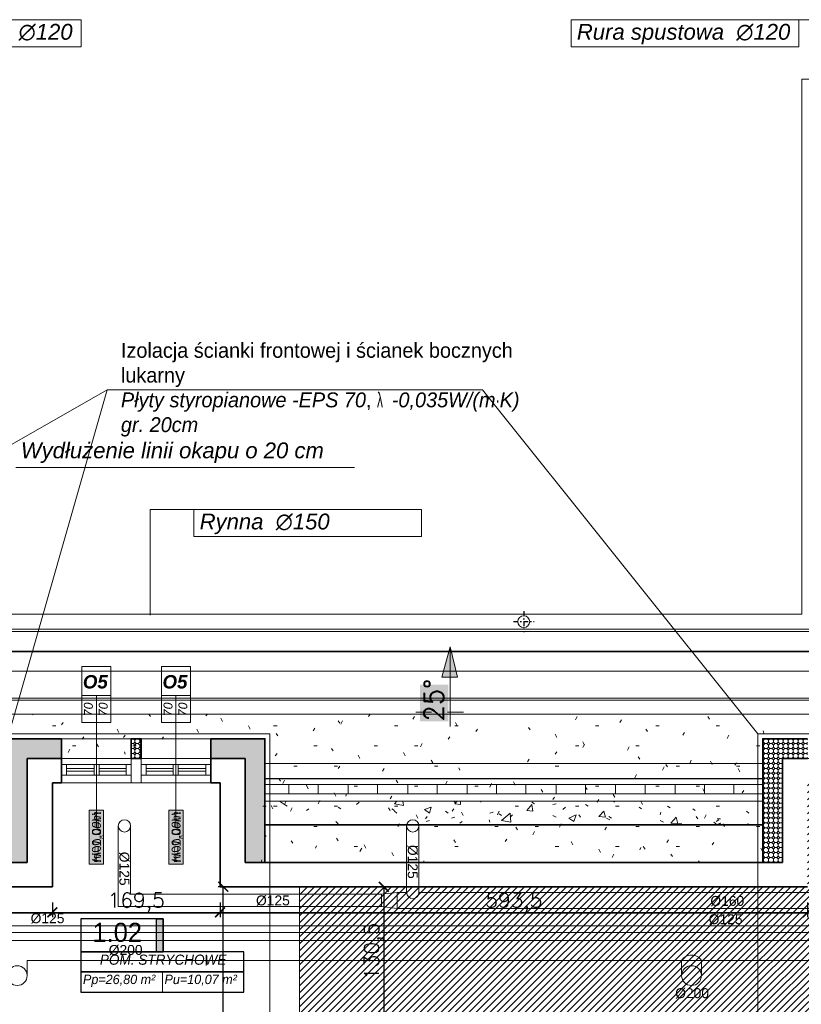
# Model space of a CAD drawing. Header units: millimetres. Extents: x -740 to 33545, y -26688 to 22494.
# Tile 61 of 256: x 10259 to 11048, y 6832 to 7826. Entities that reach past the tile are written whole.
import ezdxf
from ezdxf.lldxf.tags import DXFTag

# ---------------------------------------------------------------- set-up
doc = ezdxf.new("R2010")
doc.units = ezdxf.units.MM
doc.header["$MEASUREMENT"] = 0
for name, pattern in [('AUSGEZOGEN', [0]), ('CENTERX2', [101.6, 63.5, -12.7, 12.7, -12.7]), ('STRICHPUNKTX2', [2, 1, -0.5, 0, -0.5])]:
    doc.linetypes.add(name, pattern=pattern)
doc.layers.get('Defpoints').update_dxf_attribs({"color": 252})
for name, color, linetype in [('_B___I__', 252, 'AUSGEZOGEN'), ('_IS_EKO_Opis_Wentylacja', 7, 'CENTERX2'), ('tabelki opis', 252, 'Continuous')]:
    doc.layers.add(name, color=color, linetype=linetype)
for name, color, linetype, lineweight in [('_IS_Nawiew', 5, 'Continuous', 20), ('_IS_WYCIAG_TOALETY', 6, 'Continuous', 20), ('_IS_Wywiew', 1, 'Continuous', 20), ('A_istniejące ściany', 252, 'Continuous', 35), ('A_izolacja', 252, 'Continuous', 9), ('A_l.przerywana', 252, 'ICAD_ISO03W100', 9), ('A_l.widokowa', 252, 'Continuous', 18), ('A_okna wymieniane', 252, 'Continuous', 15), ('A_opisy', 252, 'Continuous', 15), ('l. przerywana', 252, 'ICAD_ISO03W100', 9), ('l.przerywana', 252, 'ICAD_ISO03W100', 5), ('l.widokowa', 252, 'Continuous', 15), ('linia opisowa', 252, 'Continuous', 9), ('Nowe_820-G Rysunki Obrazki_Nr_pióra__1', 252, 'Continuous', 13), ('Nowe_820-G Rysunki Obrazki_Nr_pióra__101', 252, 'Continuous', 5), ('Nowe_820-G Rysunki Obrazki_Nr_pióra__19', 252, 'Continuous', 0), ('Nowe_820-G Rysunki Obrazki_Nr_pióra__22', 252, 'Continuous', 25), ('Nowe_820-G Rysunki Obrazki_Nr_pióra__23', 252, 'Continuous', 15), ('wymiarowanie', 252, 'Continuous', 9)]:
    doc.layers.add(name, color=color, linetype=linetype, lineweight=lineweight)
doc.layers.add('UWAGI_podłoga na legarachdo rozbiórki', color=252, linetype='Continuous', lineweight=13, plot=False)
doc.styles.add('Arial', font='arial.ttf')
doc.styles.add('Arial$001H0', font='SIMPLEX')
doc.styles.add('ARIALL', font='GOTHIC.TTF', dxfattribs={"height": 40})
doc.styles.add('styl2', font='simplex.shx')
tags = doc.linetypes.add('ICAD_ISO03W100', pattern=[30, 12, -18]).pattern_tags.tags
tags[6:7] = [DXFTag(74, 4), DXFTag(75, 0), DXFTag(340, '0'), DXFTag(46, 1.0), DXFTag(50, 0.0), DXFTag(44, 0.0), DXFTag(45, 0.0)]
tags[4:5] = [DXFTag(74, 4), DXFTag(75, 0), DXFTag(340, '0'), DXFTag(46, 1.0), DXFTag(50, 0.0), DXFTag(44, 0.0), DXFTag(45, 0.0)]
doc.dimstyles.new('Kopia I_1.100', dxfattribs={"dimtxt": 15, "dimasz": 10, "dimexe": 5, "dimexo": 1, "dimgap": 1.5, "dimtad": 1, "dimdec": 1, "dimrnd": 0.5, "dimtxsty": 'styl2', "dimblk": 'ARCHTICK', "dimcen": 5, "dimadec": 0, "dimazin": 0, "dimtfac": 1, "dimtdec": 1, "dimtmove": 0, "dimatfit": 3, "dimldrblk": 'ARCHTICK', "dimfxl": 0, "dimarcsym": 0})
pattern_1 = [(315, (0, 1.45), (5.00000155, -1e-15), [2.05061, -5.02046]), (0, (1.45, 0), (5, 5), [2.1, -2.9]), (45, (3.55, 0), (6e-16, 5.00000155), [2.05061, -5.02046]), (135, (5, 3.55), (-5.0000015, 6e-16), [2.05061, -5.02046]), (225, (1.45, 5), (-1e-15, -5.00000155), [2.05061, -5.02046]), (270, (0, 3.55), (5, -5), [2.1, -2.9])]

# ---------------------------------------------------------------- blocks, each defined once
blk = doc.blocks.new('_ArchTick')
at = {"color": 0, "linetype": 'ByBlock', "const_width": 0.15}
blk.add_lwpolyline([(-0.5, -0.5), (0.5, 0.5)], dxfattribs=at)
blk = doc.blocks.new('*D1866')
at = {"layer": 'Defpoints', "color": 0}
for p in [(10670.76, 6950.42), (10626.51, 6820.04), (10670.76, 6820.04)]:
    blk.add_point(p, dxfattribs=at)
at = {"layer": 'wymiarowanie', "color": 0, "lineweight": -2}
for p, q in [((10636.51, 6950.42), (10621.51, 6950.42)), ((10626.51, 6950.42), (10626.51, 6820.04)), ((10636.51, 6820.04), (10621.51, 6820.04))]:
    blk.add_line(p, q, dxfattribs=at)
at = {"layer": 'wymiarowanie', "color": 0, "lineweight": -2, "xscale": 10, "yscale": 10, "zscale": 10}
for p, rotation in [((10626.51, 6950.42), 90), ((10626.51, 6820.04), 270)]:
    blk.add_blockref('_ArchTick', p, dxfattribs=dict(at, rotation=rotation))
at = {"layer": 'wymiarowanie', "color": 0, "insert": (10616.45, 6885.23), "char_height": 15, "attachment_point": 5, "rotation": 90, "style": 'styl2'}
blk.add_mtext('130,5', dxfattribs=at)
blk = doc.blocks.new('*D1870')
at = {"layer": 'Defpoints', "color": 0}
for p in [(9685.55, 6950.42), (10291.76, 6950.42), (10291.76, 6924.64)]:
    blk.add_point(p, dxfattribs=at)
at = {"layer": 'wymiarowanie', "color": 0, "lineweight": -2}
for p, q in [((9685.55, 6934.64), (9685.55, 6919.64)), ((10291.76, 6934.64), (10291.76, 6919.64)), ((9685.55, 6924.64), (10291.76, 6924.64))]:
    blk.add_line(p, q, dxfattribs=at)
at = {"layer": 'wymiarowanie', "color": 0, "lineweight": -2, "xscale": 10, "yscale": 10, "zscale": 10, "rotation": 180}
blk.add_blockref('_ArchTick', (9685.55, 6924.64), dxfattribs=at)
at = {"layer": 'wymiarowanie', "color": 0, "lineweight": -2, "xscale": 10, "yscale": 10, "zscale": 10}
blk.add_blockref('_ArchTick', (10291.76, 6924.64), dxfattribs=at)
at = {"layer": 'wymiarowanie', "color": 0, "insert": (9988.65, 6934.01), "char_height": 15, "attachment_point": 5, "style": 'styl2'}
blk.add_mtext('606', dxfattribs=at)
blk = doc.blocks.new('*D1871')
at = {"layer": 'Defpoints', "color": 0}
for p in [(10291.76, 6950.42), (10461.09, 6950.42), (10461.09, 6924.64)]:
    blk.add_point(p, dxfattribs=at)
at = {"layer": 'wymiarowanie', "color": 0, "lineweight": -2}
for p, q in [((10291.76, 6934.64), (10291.76, 6919.64)), ((10461.09, 6934.64), (10461.09, 6919.64)), ((10291.76, 6924.64), (10461.09, 6924.64))]:
    blk.add_line(p, q, dxfattribs=at)
at = {"layer": 'wymiarowanie', "color": 0, "lineweight": -2, "xscale": 10, "yscale": 10, "zscale": 10, "rotation": 180}
blk.add_blockref('_ArchTick', (10291.76, 6924.64), dxfattribs=at)
at = {"layer": 'wymiarowanie', "color": 0, "lineweight": -2, "xscale": 10, "yscale": 10, "zscale": 10}
blk.add_blockref('_ArchTick', (10461.09, 6924.64), dxfattribs=at)
at = {"layer": 'wymiarowanie', "color": 0, "insert": (10376.43, 6934.69), "char_height": 15, "attachment_point": 5, "style": 'styl2'}
blk.add_mtext('169,5', dxfattribs=at)
blk = doc.blocks.new('*D1872')
at = {"layer": 'Defpoints', "color": 0}
for p in [(10461.09, 6950.42), (11054.61, 6950.42), (11054.61, 6924.64)]:
    blk.add_point(p, dxfattribs=at)
at = {"layer": 'wymiarowanie', "color": 0, "lineweight": -2}
for p, q in [((10461.09, 6934.64), (10461.09, 6919.64)), ((11054.61, 6934.64), (11054.61, 6919.64)), ((10461.09, 6924.64), (11054.61, 6924.64))]:
    blk.add_line(p, q, dxfattribs=at)
at = {"layer": 'wymiarowanie', "color": 0, "lineweight": -2, "xscale": 10, "yscale": 10, "zscale": 10, "rotation": 180}
blk.add_blockref('_ArchTick', (10461.09, 6924.64), dxfattribs=at)
at = {"layer": 'wymiarowanie', "color": 0, "lineweight": -2, "xscale": 10, "yscale": 10, "zscale": 10}
blk.add_blockref('_ArchTick', (11054.61, 6924.64), dxfattribs=at)
at = {"layer": 'wymiarowanie', "color": 0, "insert": (10757.85, 6934.69), "char_height": 15, "attachment_point": 5, "style": 'styl2'}
blk.add_mtext('593,5', dxfattribs=at)
blk = doc.blocks.new('*D1875')
at = {"layer": 'Defpoints', "color": 0}
for p in [(10464.36, 6950.42), (10502.13, 6950.42), (10483.95, 6583.44)]:
    blk.add_point(p, dxfattribs=at)
at = {"layer": 'wymiarowanie', "color": 0, "lineweight": -2}
for p, q in [((10474.36, 6950.42), (10459.36, 6950.42)), ((10464.36, 6583.44), (10464.36, 6950.42)), ((10474.36, 6583.44), (10459.36, 6583.44))]:
    blk.add_line(p, q, dxfattribs=at)
at = {"layer": 'wymiarowanie', "color": 0, "lineweight": -2, "xscale": 10, "yscale": 10, "zscale": 10}
for p, rotation in [((10464.36, 6950.42), 90), ((10464.36, 6583.44), 270)]:
    blk.add_blockref('_ArchTick', p, dxfattribs=dict(at, rotation=rotation))
at = {"layer": 'wymiarowanie', "color": 0, "insert": (10454.98, 6766.93), "char_height": 15, "attachment_point": 5, "rotation": 90, "style": 'styl2'}
blk.add_mtext('367', dxfattribs=at)

msp = doc.modelspace()

# ---------------------------------------------------------------- hatches: boundary and pattern name
at = {"layer": 'A_izolacja'}
h = msp.add_hatch(dxfattribs=at)
h.set_pattern_fill('OCTAGON', color=256, scale=5, style=0)
h.set_pattern_definition(pattern_1)
h.paths.add_polyline_path([(10266.36, 6974.98), (10266.36, 7008), (10266.36, 7079.96), (10291.76, 7079.96), (10301.07, 7079.96), (10301.07, 7099.96), (10246.36, 7099.96), (10246.36, 6974.98)])
h.paths.add_polyline_path([(10451.78, 7099.96), (10451.78, 7079.96), (10461.09, 7079.96), (10486.49, 7079.96), (10486.49, 7008), (10486.49, 6974.98), (10506.49, 6974.98), (10506.49, 7099.96)])
h = msp.add_hatch(dxfattribs=at)
h.set_pattern_fill('OCTAGON', color=256, scale=5, style=0)
h.set_pattern_definition(pattern_1)
h.paths.add_polyline_path([(10371.35, 7079.96), (10381.51, 7079.96), (10381.51, 7099.96), (10371.35, 7099.96)])
at = {"layer": 'A_izolacja', "lineweight": 9}
h = msp.add_hatch(dxfattribs=at)
h.set_pattern_fill('OCTAGON', color=256, scale=5, style=0)
h.set_pattern_definition(pattern_1)
h.paths.add_polyline_path([(11009.21, 7059.64), (11009.21, 7053.72), (11009.21, 7044.4), (11009.21, 7036.78), (11009.21, 7013.08), (11009.21, 6974.98), (11029.21, 6974.98), (11029.21, 7079.96), (11054.61, 7079.96), (11054.61, 7099.96), (11009.21, 7099.96), (11009.21, 7074.88)])
h.paths.add_polyline_path([(11149.43, 7079.96), (11149.43, 6974.98), (11169.43, 6974.98), (11169.43, 7013.08), (11169.43, 7036.78), (11169.43, 7044.4), (11169.43, 7053.72), (11169.43, 7059.64), (11169.43, 7074.88), (11169.43, 7099.96), (11124.88, 7099.96), (11124.88, 7079.96)])
at = {"layer": 'A_opisy', "ltscale": 0.3}
for points in [[(10328.91, 7027.91), (10328.91, 6973.36), (10343.51, 6973.36), (10343.51, 7027.91)], [(10328.91, 7027.91), (10328.91, 6973.36), (10343.51, 6973.36), (10343.51, 7027.91)], [(10328.91, 7027.91), (10328.91, 6973.36), (10343.51, 6973.36), (10343.51, 7027.91)], [(10328.91, 7027.91), (10328.91, 6973.36), (10343.51, 6973.36), (10343.51, 7027.91)], [(10409.34, 7027.91), (10409.34, 6973.36), (10423.95, 6973.36), (10423.95, 7027.91)], [(10409.34, 7027.91), (10409.34, 6973.36), (10423.95, 6973.36), (10423.95, 7027.91)], [(10409.34, 7027.91), (10409.34, 6973.36), (10423.95, 6973.36), (10423.95, 7027.91)], [(10409.34, 7027.91), (10409.34, 6973.36), (10423.95, 6973.36), (10423.95, 7027.91)]]:
    msp.add_hatch(color=256, dxfattribs=at).paths.add_polyline_path(points)
at = {"layer": 'l.widokowa'}
for points in [[(10693.45, 7192.57), (10685, 7162.14), (10701.06, 7162.14)], [(10663.02, 7154.53), (10663.02, 7117.34), (10691.76, 7117.34), (10691.76, 7154.53)]]:
    msp.add_hatch(color=256, dxfattribs=at).paths.add_polyline_path(points)
at = {"layer": 'tabelki opis'}
msp.add_hatch(color=256, dxfattribs=at).paths.add_polyline_path([(10403.75, 6884.74), (10403.75, 6918.01), (10396.79, 6918.01), (10396.79, 6884.74)])
at = {"layer": 'UWAGI_podłoga na legarachdo rozbiórki'}
h = msp.add_hatch(dxfattribs=at)
h.set_pattern_fill('ANSI31', color=256, scale=40, style=0)
h.paths.add_polyline_path([(10541.53, 6950.42), (10541.53, 6820.04), (11336.55, 6820.04), (11336.55, 6950.42), (11124.88, 6950.42), (11124.88, 7055.41), (11054.61, 7055.41), (11054.61, 6950.42)])

# ---------------------------------------------------------------- linework, layer by layer
at = {"layer": '_B___I__', "linetype": 'STRICHPUNKTX2', "ltscale": 5}
for p, q in [((10767.91, 7228.63), (10767.91, 7207.63)), ((10757.41, 7218.13), (10778.41, 7218.13))]:
    msp.add_line(p, q, dxfattribs=at)
at = {"layer": '_IS_Nawiew'}
for p, q in [((10246.33, 6896.17), (11613.61, 6896.18)), ((10266.33, 6876.15), (11633.64, 6876.18)), ((10266.33, 6860.75), (10266.33, 6876.15)), ((10927.32, 6860.75), (10927.32, 6876.17)), ((10947.32, 6860.75), (10947.32, 6876.17))]:
    msp.add_line(p, q, dxfattribs=at)
for centre in [(10256.33, 6860.75), (10937.32, 6860.75)]:
    msp.add_circle(centre, 10, dxfattribs=at)
msp.add_arc((10937.32, 6869.59), 11.97, 33.33224, 146.66904, dxfattribs=at)
at = {"layer": '_IS_WYCIAG_TOALETY'}
for p, q in [((10159.47, 6923.66), (11368.97, 6923.68)), ((10146.97, 6911.16), (11381.47, 6911.18))]:
    msp.add_line(p, q, dxfattribs=at)
at = {"layer": '_IS_Wywiew'}
for p, q in [((10358.27, 6930.42), (10358.32, 7011.93)), ((10370.77, 6942.92), (10370.82, 7011.97)), ((10649.53, 6944.67), (10649.53, 7011.95)), ((10662.03, 6944.67), (10662.03, 7011.95)), ((10624.17, 6942.92), (10370.77, 6942.92)), ((10640.17, 6944.67), (10624.17, 6942.92)), ((10624.17, 6942.92), (10624.17, 6930.42)), ((10649.53, 6944.67), (10640.17, 6944.67)), ((10640.17, 6944.67), (10640.17, 6928.68)), ((10662.03, 6944.67), (11294.01, 6944.68)), ((10624.17, 6930.42), (10358.27, 6930.42)), ((10640.17, 6928.68), (10624.17, 6930.42)), ((11310.01, 6928.68), (10640.17, 6928.68))]:
    msp.add_line(p, q, dxfattribs=at)
for centre in [(10364.57, 7011.95), (10655.78, 7011.95)]:
    msp.add_circle(centre, 6.25, dxfattribs=at)
msp.add_arc((10655.78, 6944.67), 6.25, 180.00087, 0.00011, dxfattribs=at)
at = {"layer": 'A_istniejące ściany', "linetype": 'Continuous'}
for points in [[(10301.07, 7055.41), (10301.07, 7079.96)], [(10301.07, 7079.96), (10301.07, 7055.41)], [(10301.07, 7079.96), (10301.07, 7055.41)], [(10451.78, 7055.41), (10451.78, 7079.96)], [(10451.78, 7079.96), (10451.78, 7055.41)], [(10451.78, 7079.96), (10451.78, 7055.41)], [(10291.76, 7055.41), (10291.76, 7008)], [(10291.76, 7055.41), (10301.07, 7055.41)], [(10461.09, 7055.41), (10451.78, 7055.41)], [(10461.09, 7055.41), (10461.09, 7008)], [(10291.76, 6950.42), (10291.76, 7008)], [(10461.09, 6950.42), (10461.09, 7008)], [(9710.1, 6974.98), (10266.36, 6974.98)], [(10486.49, 6974.98), (11029.21, 6974.98)], [(9710.1, 6950.42), (10266.36, 6950.42)], [(10266.36, 6950.42), (10291.76, 6950.42)], [(10461.09, 6950.42), (10486.49, 6950.42)], [(10486.49, 6950.42), (11029.21, 6950.42)], [(11029.21, 6950.42), (11054.61, 6950.42)]]:
    msp.add_lwpolyline(points, dxfattribs=at)
at = {"layer": 'A_izolacja', "lineweight": 35}
for p, q in [((10301.07, 7099.96), (10301.07, 7079.96)), ((10451.78, 7099.96), (10451.78, 7079.96)), ((10506.49, 7013.08), (11009.21, 7013.08))]:
    msp.add_line(p, q, dxfattribs=at)
for points in [[(10301.07, 7099.96), (10246.36, 7099.96), (10246.36, 6974.98)], [(10451.78, 7099.96), (10506.49, 7099.96), (10506.49, 6974.98)], [(11009.21, 6974.98), (11009.21, 7099.96), (11054.61, 7099.96)], [(10301.07, 7079.96), (10266.36, 7079.96), (10266.36, 6974.98)], [(10451.78, 7079.96), (10486.49, 7079.96), (10486.49, 6974.98)], [(11029.21, 6974.98), (11029.21, 7079.96), (11054.61, 7079.96)]]:
    msp.add_lwpolyline(points, dxfattribs=at)
msp.add_lwpolyline([(10371.35, 7079.96), (10381.51, 7079.96), (10381.51, 7099.96), (10371.35, 7099.96)], close=True, dxfattribs=at)
at = {"layer": 'A_l.przerywana', "lineweight": 35}
msp.add_lwpolyline([(8847.19, 7722.4), (8847.19, 6053.28), (11882.33, 6053.28), (11882.33, 7728.19), (11086.25, 7728.19), (11086.25, 7188.02), (9643.26, 7188.02), (9643.26, 7722.4)], close=True, dxfattribs=at)
at = {"layer": 'A_l.przerywana', "linetype": 'ICAD_ISO03W100', "lineweight": 13}
for points in [[(9623.26, 7168.02), (11106.25, 7168.02)], [(11149.43, 7124.84), (9580.08, 7124.84)]]:
    msp.add_lwpolyline(points, dxfattribs=at)
at = {"layer": 'A_l.widokowa'}
for points in [[(8809.69, 7759.9), (8809.69, 6015.78), (11919.83, 6015.78), (11919.83, 7765.69), (11048.75, 7765.69), (11048.75, 7225.52), (9680.76, 7225.52), (9680.76, 7759.9)], [(8824.69, 7744.9), (8824.69, 6030.78), (11904.83, 6030.78), (11904.83, 7750.69), (11063.75, 7750.69), (11063.75, 7210.52), (9665.76, 7210.52), (9665.76, 7744.9)], [(8827.19, 7742.4), (8827.19, 6033.28), (11902.33, 6033.28), (11902.33, 7748.19), (11066.25, 7748.19), (11066.25, 7208.02), (9663.26, 7208.02), (9663.26, 7742.4)], [(8894.25, 7675.33), (8894.25, 6100.34), (11835.26, 6100.34), (11835.26, 7681.13), (11133.32, 7681.13), (11133.32, 7140.95), (9596.19, 7140.95), (9596.19, 7675.33)], [(8896.25, 7673.33), (8896.25, 6102.34), (11833.26, 6102.34), (11833.26, 7679.13), (11135.32, 7679.13), (11135.32, 7138.95), (9594.19, 7138.95), (9594.19, 7673.33)]]:
    msp.add_lwpolyline(points, close=True, dxfattribs=at)
at = {"layer": 'A_okna wymieniane', "linetype": 'Continuous'}
for points in [[(10306.15, 7074.04), (10301.07, 7074.04)], [(10301.07, 7074.04), (10301.07, 7063.03)], [(10371.35, 7074.04), (10301.07, 7074.04)], [(10301.07, 7063.03), (10301.07, 7074.04)], [(10306.15, 7063.03), (10306.15, 7074.04)], [(10306.15, 7074.04), (10334.09, 7074.04)], [(10306.15, 7063.03), (10306.15, 7074.04)], [(10334.09, 7069.8), (10306.15, 7069.8)], [(10306.15, 7069.8), (10306.15, 7067.26)], [(10334.09, 7069.8), (10306.15, 7069.8)], [(10306.15, 7067.26), (10306.15, 7069.8)], [(10339.17, 7074.04), (10334.09, 7074.04)], [(10334.09, 7074.04), (10334.09, 7063.03)], [(10334.09, 7063.03), (10334.09, 7074.04)], [(10334.09, 7067.26), (10334.09, 7069.8)], [(10334.09, 7067.26), (10334.09, 7069.8)], [(10339.17, 7063.03), (10339.17, 7074.04)], [(10339.17, 7074.04), (10366.27, 7074.04)], [(10339.17, 7063.03), (10339.17, 7074.04)], [(10366.27, 7069.8), (10339.17, 7069.8)], [(10339.17, 7069.8), (10339.17, 7067.26)], [(10366.27, 7069.8), (10339.17, 7069.8)], [(10339.17, 7067.26), (10339.17, 7069.8)], [(10371.35, 7074.04), (10366.27, 7074.04)], [(10366.27, 7074.04), (10366.27, 7063.03)], [(10366.27, 7063.03), (10366.27, 7074.04)], [(10366.27, 7067.26), (10366.27, 7069.8)], [(10366.27, 7067.26), (10366.27, 7069.8)], [(10371.35, 7063.03), (10371.35, 7074.04)], [(10371.35, 7063.03), (10371.35, 7074.04)], [(10386.59, 7074.04), (10381.51, 7074.04)], [(10381.51, 7074.04), (10381.51, 7063.03)], [(10451.78, 7074.04), (10381.51, 7074.04)], [(10381.51, 7063.03), (10381.51, 7074.04)], [(10386.59, 7063.03), (10386.59, 7074.04)], [(10386.59, 7074.04), (10413.68, 7074.04)], [(10386.59, 7063.03), (10386.59, 7074.04)], [(10413.68, 7069.8), (10386.59, 7069.8)], [(10386.59, 7069.8), (10386.59, 7067.26)], [(10413.68, 7069.8), (10386.59, 7069.8)], [(10386.59, 7067.26), (10386.59, 7069.8)], [(10418.76, 7074.04), (10413.68, 7074.04)], [(10413.68, 7074.04), (10413.68, 7063.03)], [(10413.68, 7063.03), (10413.68, 7074.04)], [(10413.68, 7067.26), (10413.68, 7069.8)], [(10413.68, 7067.26), (10413.68, 7069.8)], [(10418.76, 7063.03), (10418.76, 7074.04)], [(10418.76, 7074.04), (10446.7, 7074.04)], [(10418.76, 7063.03), (10418.76, 7074.04)], [(10446.7, 7069.8), (10418.76, 7069.8)], [(10418.76, 7069.8), (10418.76, 7067.26)], [(10446.7, 7069.8), (10418.76, 7069.8)], [(10418.76, 7067.26), (10418.76, 7069.8)], [(10451.78, 7074.04), (10446.7, 7074.04)], [(10446.7, 7074.04), (10446.7, 7063.03)], [(10446.7, 7063.03), (10446.7, 7074.04)], [(10446.7, 7067.26), (10446.7, 7069.8)], [(10446.7, 7067.26), (10446.7, 7069.8)], [(10451.78, 7063.03), (10451.78, 7074.04)], [(10451.78, 7063.03), (10451.78, 7074.04)], [(10301.07, 7063.03), (10306.15, 7063.03)], [(10301.07, 7063.03), (10371.35, 7063.03)], [(10306.15, 7067.26), (10334.09, 7067.26)], [(10306.15, 7067.26), (10334.09, 7067.26)], [(10334.09, 7063.03), (10306.15, 7063.03)], [(10334.09, 7063.03), (10339.17, 7063.03)], [(10339.17, 7067.26), (10366.27, 7067.26)], [(10339.17, 7067.26), (10366.27, 7067.26)], [(10366.27, 7063.03), (10339.17, 7063.03)], [(10366.27, 7063.03), (10371.35, 7063.03)], [(10381.51, 7063.03), (10386.59, 7063.03)], [(10381.51, 7063.03), (10451.78, 7063.03)], [(10386.59, 7067.26), (10413.68, 7067.26)], [(10386.59, 7067.26), (10413.68, 7067.26)], [(10413.68, 7063.03), (10386.59, 7063.03)], [(10413.68, 7063.03), (10418.76, 7063.03)], [(10418.76, 7067.26), (10446.7, 7067.26)], [(10418.76, 7067.26), (10446.7, 7067.26)], [(10446.7, 7063.03), (10418.76, 7063.03)], [(10446.7, 7063.03), (10451.78, 7063.03)]]:
    msp.add_lwpolyline(points, dxfattribs=at)
at = {"layer": 'A_opisy'}
for p, q in [((10336.21, 7143.7), (10336.21, 7010.23)), ((10416.64, 7143.7), (10416.64, 7010.23))]:
    msp.add_line(p, q, dxfattribs=at)
at = {"layer": 'A_opisy', "ltscale": 0.3}
for points in [[(10350.81, 7172.91), (10350.81, 7143.7), (10321.6, 7143.7), (10321.6, 7172.91)], [(10431.25, 7172.91), (10431.25, 7143.7), (10402.04, 7143.7), (10402.04, 7172.91)], [(10321.6, 7143.7), (10321.6, 7116.31), (10336.21, 7116.31), (10336.21, 7143.7)], [(10336.21, 7143.7), (10336.21, 7116.31), (10350.81, 7116.31), (10350.81, 7143.7)], [(10402.04, 7143.7), (10402.04, 7116.31), (10416.64, 7116.31), (10416.64, 7143.7)], [(10416.64, 7143.7), (10416.64, 7116.31), (10431.25, 7116.31), (10431.25, 7143.7)], [(10328.91, 7027.91), (10328.91, 6973.36), (10343.51, 6973.36), (10343.51, 7027.91)], [(10328.91, 7027.91), (10328.91, 6973.36), (10343.51, 6973.36), (10343.51, 7027.91)], [(10328.91, 7027.91), (10328.91, 6973.36), (10343.51, 6973.36), (10343.51, 7027.91)], [(10328.91, 7027.91), (10328.91, 6973.36), (10343.51, 6973.36), (10343.51, 7027.91)], [(10409.34, 7027.91), (10409.34, 6973.36), (10423.95, 6973.36), (10423.95, 7027.91)], [(10409.34, 7027.91), (10409.34, 6973.36), (10423.95, 6973.36), (10423.95, 7027.91)], [(10409.34, 7027.91), (10409.34, 6973.36), (10423.95, 6973.36), (10423.95, 7027.91)], [(10409.34, 7027.91), (10409.34, 6973.36), (10423.95, 6973.36), (10423.95, 7027.91)]]:
    msp.add_lwpolyline(points, close=True, dxfattribs=at)
at = {"layer": 'l. przerywana', "ltscale": 0.2}
msp.add_circle((10767.91, 7218.13), 6, dxfattribs=at)
at = {"layer": 'l.przerywana', "lineweight": 15}
msp.add_line((10541.53, 6820.04), (10541.53, 6950.42), dxfattribs=at)
at = {"layer": 'l.przerywana'}
msp.add_lwpolyline([(9904.19, 7702.4), (8867.19, 7702.4), (8867.19, 6073.28), (11862.33, 6073.28), (11862.33, 7708.19), (11106.25, 7708.19), (11106.25, 7168.02), (9904.19, 7168.02), (9904.19, 7702.4), (8867.19, 7702.4)], dxfattribs=at)
msp.add_lwpolyline([(9904.19, 7702.4), (8867.19, 7702.4), (8867.19, 6073.28), (11862.33, 6073.28), (11862.33, 7708.19), (11106.25, 7708.19), (11106.25, 7168.02), (9904.19, 7168.02), (9904.19, 7702.4), (8867.19, 7702.4)], dxfattribs=at)
for points in [[(8910.51, 7659.07), (8910.51, 6116.61), (11819, 6116.61), (11819, 7664.86), (11149.58, 7664.86), (11149.58, 7124.69), (9860.86, 7124.69), (9860.86, 7659.07)], [(9131.06, 7438.52), (9131.06, 6337.16), (11598.45, 6337.16), (11598.45, 7444.31), (11370.13, 7444.31), (11370.13, 6904.14), (9353.84, 6904.14), (9353.84, 7438.52)]]:
    msp.add_lwpolyline(points, close=True, dxfattribs=at)
at = {"layer": 'l.przerywana', "ltscale": 0.5}
for points in [[(10241.36, 7104.96), (10511.49, 7104.96), (10511.49, 6781.76), (10241.36, 6781.76)], [(11004.21, 7104.96), (11174.43, 7104.96), (11174.43, 6781.76), (11004.21, 6781.76)]]:
    msp.add_lwpolyline(points, close=True, dxfattribs=at)
at = {"layer": 'l.widokowa', "linetype": 'Continuous', "lineweight": 9}
for p, q in [((10693.45, 7112.26), (10693.45, 7192.57)), ((10658.79, 7126.63), (10674.85, 7126.63)), ((10690.91, 7126.63), (10706.97, 7126.63))]:
    msp.add_line(p, q, dxfattribs=at)
at = {"layer": 'l.widokowa'}
msp.add_line((10301.07, 7099.96), (10451.78, 7099.96), dxfattribs=at)
at = {"layer": 'l.widokowa', "linetype": 'Continuous', "lineweight": 9}
msp.add_lwpolyline([(10693.45, 7192.57), (10685, 7162.14), (10701.06, 7162.14)], close=True, dxfattribs=at)
at = {"layer": 'Nowe_820-G Rysunki Obrazki_Nr_pióra__1', "linetype": 'Continuous', "lineweight": 13}
for points in [[(10266.36, 6974.98), (10266.36, 7079.96)], [(10266.36, 7079.96), (10486.49, 7079.96)], [(10301.07, 7079.96), (10301.07, 7074.04)], [(10301.07, 7079.96), (10371.35, 7079.96)], [(10371.35, 7079.96), (10301.07, 7079.96)], [(10371.35, 7079.96), (10371.35, 7074.04)], [(10371.35, 7079.96), (10371.35, 7055.41)], [(10371.35, 7079.96), (10371.35, 7055.41)], [(10381.51, 7079.96), (10381.51, 7074.04)], [(10381.51, 7079.96), (10381.51, 7055.41)], [(10381.51, 7079.96), (10381.51, 7055.41)], [(10381.51, 7079.96), (10451.78, 7079.96)], [(10451.78, 7079.96), (10381.51, 7079.96)], [(10451.78, 7079.96), (10451.78, 7074.04)], [(10486.49, 7079.96), (10486.49, 6974.98)], [(11029.21, 6974.98), (11029.21, 7079.96)], [(11029.21, 7079.96), (11149.43, 7079.96)], [(10301.07, 7063.03), (10301.07, 7059.64)], [(10371.35, 7063.03), (10371.35, 7059.64)], [(10381.51, 7063.03), (10381.51, 7059.64)], [(10451.78, 7063.03), (10451.78, 7059.64)], [(10371.35, 7055.41), (10301.07, 7055.41)], [(10301.07, 7055.41), (10371.35, 7055.41)], [(10451.78, 7055.41), (10381.51, 7055.41)], [(10381.51, 7055.41), (10451.78, 7055.41)], [(11001.27, 6950.42), (10991.11, 6950.42)], [(10447.2, 6881), (10447.2, 6870.84)]]:
    msp.add_lwpolyline(points, dxfattribs=at)
at = {"layer": 'Nowe_820-G Rysunki Obrazki_Nr_pióra__101', "linetype": 'Continuous', "lineweight": 5}
for points in [[(10301.07, 7079.96), (10371.35, 7079.96)], [(10381.51, 7079.96), (10451.78, 7079.96)], [(11009.21, 7074.88), (10506.49, 7074.88)], [(10266.36, 7059.64), (10266.36, 7008)], [(10486.49, 7059.64), (10486.49, 7008)], [(11029.21, 7059.64), (11029.21, 7004.61)], [(10506.49, 7053.72), (11009.21, 7053.72)], [(10530.52, 7044.4), (10530.52, 7053.72)], [(10560.15, 7044.4), (10560.15, 7053.72)], [(10590.63, 7044.4), (10590.63, 7053.72)], [(10620.27, 7044.4), (10620.27, 7053.72)], [(10650.75, 7044.4), (10650.75, 7053.72)], [(10680.38, 7044.4), (10680.38, 7053.72)], [(10710.86, 7044.4), (10710.86, 7053.72)], [(10740.49, 7044.4), (10740.49, 7053.72)], [(10770.13, 7044.4), (10770.13, 7053.72)], [(10800.61, 7044.4), (10800.61, 7053.72)], [(10830.24, 7044.4), (10830.24, 7053.72)], [(10860.72, 7044.4), (10860.72, 7053.72)], [(10890.35, 7044.4), (10890.35, 7053.72)], [(10920.83, 7044.4), (10920.83, 7053.72)], [(10950.47, 7044.4), (10950.47, 7053.72)], [(10980.1, 7044.4), (10980.1, 7053.72)], [(10506.49, 7044.4), (11009.21, 7044.4)], [(10504.27, 7031.7), (10507.66, 7031.7)], [(10506.49, 7036.78), (11009.21, 7036.78)], [(10521.21, 7036.78), (10526.29, 7033.4)], [(10526.29, 7033.4), (10527.98, 7036.78)], [(10526.29, 7033.4), (10528.83, 7031.7)], [(10548.3, 7027.47), (10550.84, 7029.16)], [(10580.47, 7030.86), (10583.01, 7029.16)], [(10599.1, 7033.4), (10601.64, 7035.94)], [(10634.66, 7029.16), (10637.2, 7027.47)], [(10637.2, 7034.24), (10639.74, 7036.78)], [(10637.2, 7034.24), (10646.51, 7032.55)], [(10646.51, 7032.55), (10645.67, 7036.78)], [(10667.68, 7028.32), (10674.45, 7030.86)], [(10672.76, 7024.93), (10674.45, 7030.86)], [(10697.31, 7036.78), (10699.01, 7035.09)], [(10698.16, 7034.24), (10700.7, 7036.78)], [(10698.16, 7034.24), (10704.09, 7033.4)], [(10704.09, 7033.4), (10704.09, 7036.78)], [(10724.41, 7036.78), (10724.41, 7035.94)], [(10770.97, 7027.47), (10776.05, 7033.4)], [(10776.05, 7035.94), (10778.59, 7034.24)], [(10776.9, 7026.62), (10776.05, 7033.4)], [(10797.22, 7033.4), (10800.61, 7034.24)], [(10807.38, 7028.32), (10809.92, 7030.86)], [(10830.24, 7033.4), (10832.78, 7031.7)], [(10859.03, 7035.94), (10859.87, 7036.78)], [(10884.43, 7030.86), (10886.97, 7029.16)], [(10913.21, 7031.7), (10915.75, 7030.01)], [(10938.61, 7029.16), (10941.15, 7027.47)], [(10637.2, 7026.62), (10639.74, 7024.93)], [(10667.68, 7028.32), (10672.76, 7024.93)], [(10688.85, 7026.62), (10691.39, 7024.93)], [(10694.77, 7019.85), (10698.16, 7020.7)], [(10733.72, 7024.93), (10737.11, 7025.78)], [(10743.03, 7024.08), (10745.57, 7022.39)], [(10745.57, 7017.31), (10754.04, 7024.93)], [(10754.89, 7015.62), (10754.04, 7024.93)], [(10754.04, 7020.7), (10756.58, 7023.24)], [(10770.97, 7027.47), (10776.9, 7026.62)], [(10797.22, 7022.39), (10800.61, 7020.7)], [(10813.31, 7019.85), (10820.93, 7023.24)], [(10813.31, 7019.85), (10818.39, 7016.46)], [(10818.39, 7016.46), (10820.93, 7023.24)], [(10843.79, 7021.54), (10848.87, 7026.62)], [(10843.79, 7021.54), (10850.56, 7020.7)], [(10850.56, 7020.7), (10848.87, 7026.62)], [(10851.41, 7019.85), (10854.79, 7018.16)], [(10853.95, 7021.54), (10856.49, 7019.85)], [(10916.6, 7014.77), (10921.68, 7020.7)], [(10923.37, 7013.92), (10921.68, 7020.7)], [(10963.17, 7019), (10966.55, 7019)], [(10992.8, 7026.62), (10995.34, 7024.93)], [(10577.93, 7016.46), (10580.47, 7013.92)], [(10669.37, 7016.46), (10672.76, 7017.31)], [(10703.24, 7014.77), (10705.78, 7016.46)], [(10745.57, 7017.31), (10754.89, 7015.62)], [(10905.59, 7017.31), (10908.98, 7015.62)], [(10916.6, 7014.77), (10923.37, 7013.92)], [(10924.22, 7013.92), (10927.61, 7013.92)], [(10959.78, 7015.62), (10963.17, 7013.08)], [(10962.32, 7016.46), (10964.86, 7018.16)], [(10962.32, 7013.08), (10966.55, 7014.77)], [(10965.71, 7013.08), (10966.55, 7014.77)], [(10993.65, 7013.08), (10994.49, 7013.92)], [(10995.34, 7013.08), (10994.49, 7013.92)], [(10266.36, 6974.98), (10266.36, 7008)], [(10486.49, 6974.98), (10486.49, 7008)], [(11029.21, 6974.98), (11029.21, 7004.61)]]:
    msp.add_lwpolyline(points, dxfattribs=at)
at = {"layer": 'Nowe_820-G Rysunki Obrazki_Nr_pióra__19', "linetype": 'Continuous', "lineweight": 0}
for points in [[(10272.29, 7123.99), (10271.44, 7124.84)], [(10390.82, 7122.3), (10389.13, 7124.84)], [(10448.39, 7124.84), (10446.7, 7123.14)], [(10463.63, 7117.22), (10461.94, 7120.6)], [(10582.17, 7115.52), (10580.47, 7118.06)], [(10584.71, 7118.06), (10583.01, 7114.68)], [(10612.65, 7124.84), (10610.95, 7122.3)], [(10657.52, 7122.3), (10655.83, 7119.76)], [(10821.77, 7122.3), (10820.08, 7118.91)], [(10866.65, 7118.91), (10864.95, 7116.37)], [(10955.55, 7119.76), (10953.85, 7122.3)], [(10291.76, 7112.98), (10295.15, 7112.98)], [(10302.77, 7116.37), (10301.07, 7113.83)], [(10359.07, 7106.21), (10357.38, 7109.6)], [(10439.5, 7106.21), (10437.81, 7109.6)], [(10491.57, 7109.6), (10489.88, 7112.98)], [(10515.28, 7112.98), (10518.67, 7112.98)], [(10556.77, 7110.44), (10555.07, 7107.9)], [(10637.2, 7112.98), (10640.59, 7112.98)], [(10698.16, 7112.98), (10701.55, 7112.98)], [(10700.7, 7112.98), (10699.01, 7116.37)], [(10721.02, 7109.6), (10719.33, 7107.06)], [(10774.36, 7108.75), (10772.67, 7111.29)], [(10840.4, 7112.98), (10843.79, 7112.98)], [(10892.89, 7107.06), (10891.2, 7109.6)], [(10901.36, 7112.98), (10904.75, 7112.98)], [(10962.32, 7112.98), (10965.71, 7112.98)], [(10323.51, 7101.98), (10321.82, 7099.44)], [(10365.42, 7103.67), (10363.73, 7101.13)], [(10403.94, 7101.98), (10402.25, 7099.44)], [(10519.51, 7102.82), (10517.82, 7105.36)], [(10693.08, 7101.98), (10691.39, 7099.44)], [(10801.45, 7101.13), (10799.76, 7104.52)], [(10930.15, 7106.21), (10928.45, 7103.67)], [(10975.02, 7103.67), (10973.33, 7100.28)], [(11010.58, 7104.52), (11009.73, 7107.9)], [(10309.54, 7089.28), (10307.85, 7085.89)], [(10312.08, 7092.66), (10315.47, 7092.66)], [(10338.33, 7091.82), (10336.63, 7094.36)], [(10373.04, 7092.66), (10376.43, 7092.66)], [(10555.92, 7092.66), (10559.31, 7092.66)], [(10575.39, 7087.58), (10573.7, 7090.12)], [(10616.88, 7092.66), (10620.27, 7092.66)], [(10657.52, 7092.66), (10660.91, 7092.66)], [(10665.14, 7095.2), (10663.45, 7091.82)], [(10820.08, 7092.66), (10823.47, 7092.66)], [(10829.39, 7093.51), (10827.7, 7096.9)], [(10829.39, 7094.36), (10827.7, 7090.97)], [(10874.27, 7091.82), (10872.57, 7088.43)], [(10881.04, 7092.66), (10884.43, 7092.66)], [(11002.96, 7092.66), (11006.35, 7092.66)], [(10365.42, 7084.2), (10364.57, 7086.74)], [(10518.67, 7085.04), (10516.97, 7082.5)], [(10602.49, 7079.96), (10600.79, 7083.35)], [(10648.21, 7082.5), (10646.51, 7085.89)], [(10676.15, 7075.73), (10674.45, 7078.27)], [(10773.51, 7079.12), (10771.82, 7076.58)], [(10801.45, 7086.74), (10799.76, 7084.2)], [(10885.27, 7079.12), (10883.58, 7081.66)], [(10936.92, 7078.27), (10936.07, 7075.73)], [(10535.6, 7072.34), (10538.99, 7072.34)], [(10576.24, 7072.34), (10579.63, 7072.34)], [(10582.17, 7072.34), (10580.47, 7069.8)], [(10627.04, 7069.8), (10625.35, 7067.26)], [(10677.84, 7072.34), (10681.23, 7072.34)], [(10703.24, 7068.11), (10702.39, 7070.65)], [(10799.76, 7072.34), (10803.15, 7072.34)], [(10909.83, 7071.5), (10908.13, 7068.11)], [(10913.21, 7071.5), (10911.52, 7074.04)], [(10921.68, 7072.34), (10925.07, 7072.34)], [(10958.09, 7074.04), (10956.39, 7077.42)], [(10982.64, 7075.73), (10980.95, 7073.19)], [(10982.64, 7072.34), (10986.03, 7072.34)], [(10986.03, 7066.42), (10984.33, 7069.8)], [(10522.05, 7057.1), (10520.36, 7059.64)], [(10881.89, 7063.88), (10880.19, 7060.49)], [(10266.36, 7052.87), (10266.36, 7053.72)], [(10526.29, 7057.95), (10524.59, 7054.56)], [(10549.99, 7049.48), (10548.3, 7052.87)], [(10596.56, 7052.02), (10599.95, 7052.02)], [(10640.59, 7055.41), (10638.89, 7057.95)], [(10657.52, 7052.02), (10660.91, 7052.02)], [(10690.54, 7057.1), (10688.85, 7053.72)], [(10718.48, 7052.02), (10721.87, 7052.02)], [(10735.41, 7054.56), (10733.72, 7051.18)], [(10759.12, 7052.87), (10757.43, 7056.26)], [(10787.06, 7046.1), (10785.37, 7048.64)], [(10831.93, 7048.64), (10830.24, 7051.18)], [(10840.4, 7052.02), (10843.79, 7052.02)], [(10901.36, 7052.02), (10904.75, 7052.02)], [(10942, 7052.02), (10945.39, 7052.02)], [(10950.47, 7046.1), (10948.77, 7049.48)], [(10577.93, 7041.86), (10576.24, 7045.25)], [(10588.94, 7044.4), (10588.09, 7041.86)], [(10634.66, 7041.86), (10632.97, 7039.32)], [(10798.91, 7041.02), (10797.22, 7038.48)], [(10843.79, 7038.48), (10842.09, 7035.94)], [(10859.87, 7041.02), (10858.18, 7043.56)], [(10990.26, 7047.79), (10988.57, 7045.25)], [(10514.43, 7029.16), (10512.74, 7032.55)], [(10515.28, 7031.7), (10518.67, 7031.7)], [(10533.91, 7030.01), (10532.21, 7026.62)], [(10561.85, 7037.63), (10560.15, 7034.24)], [(10576.24, 7031.7), (10579.63, 7031.7)], [(10632.97, 7027.47), (10631.27, 7030.01)], [(10637.2, 7031.7), (10640.59, 7031.7)], [(10697.31, 7029.16), (10695.62, 7026.62)], [(10759.12, 7031.7), (10762.51, 7031.7)], [(10820.08, 7031.7), (10823.47, 7031.7)], [(10860.72, 7031.7), (10864.11, 7031.7)], [(10887.81, 7033.4), (10886.12, 7036.78)], [(10962.32, 7031.7), (10965.71, 7031.7)], [(10660.91, 7019.85), (10659.21, 7023.24)], [(10670.22, 7021.54), (10668.53, 7019)], [(10706.63, 7022.39), (10704.93, 7025.78)], [(10743.03, 7026.62), (10741.34, 7023.24)], [(10825.16, 7020.7), (10823.47, 7023.24)], [(10906.44, 7025.78), (10905.59, 7023.24)], [(10943.69, 7019), (10942, 7021.54)], [(10952.16, 7023.24), (10950.47, 7019.85)], [(10555.92, 7011.38), (10559.31, 7011.38)], [(10642.28, 7013.92), (10640.59, 7011.38)], [(10677.84, 7011.38), (10681.23, 7011.38)], [(10733.72, 7015.62), (10732.87, 7018.16)], [(10738.8, 7011.38), (10742.19, 7011.38)], [(10761.66, 7008), (10759.97, 7010.54)], [(10779.44, 7011.38), (10782.83, 7011.38)], [(10805.69, 7013.92), (10803.99, 7010.54)], [(10851.41, 7010.54), (10849.71, 7008)], [(10881.04, 7011.38), (10884.43, 7011.38)], [(10942, 7011.38), (10945.39, 7011.38)], [(10970.79, 7011.38), (10969.09, 7013.92)], [(11002.96, 7011.38), (11006.35, 7011.38)], [(10507.66, 7001.22), (10505.97, 7004.61)], [(10580.47, 6996.99), (10578.78, 6999.53)], [(10750.65, 6998.68), (10748.96, 6996.14)], [(10778.59, 7006.3), (10776.9, 7002.92)], [(10534.75, 6994.45), (10533.06, 6996.99)], [(10558.46, 6991.91), (10557.61, 6989.37)], [(10596.56, 6991.06), (10599.95, 6991.06)], [(10604.18, 6989.37), (10602.49, 6985.98)], [(10608.41, 6989.37), (10606.72, 6992.76)], [(10657.52, 6991.06), (10660.91, 6991.06)], [(10699.01, 6995.3), (10697.31, 6997.84)], [(10698.16, 6991.06), (10701.55, 6991.06)], [(10799.76, 6991.06), (10803.15, 6991.06)], [(10817.54, 6992.76), (10815.85, 6996.14)], [(10860.72, 6991.06), (10864.11, 6991.06)], [(10886.12, 6990.22), (10885.27, 6987.68)], [(10890.35, 6988.52), (10888.66, 6991.06)], [(10914.06, 6997.84), (10912.37, 6995.3)], [(10921.68, 6991.06), (10925.07, 6991.06)], [(10959.78, 6995.3), (10958.09, 6992.76)], [(11008.89, 6985.98), (11007.19, 6989.37)], [(10636.35, 6981.75), (10634.66, 6985.14)], [(10845.48, 6985.14), (10843.79, 6988.52)], [(10859.03, 6983.44), (10857.33, 6980.06)], [(10918.29, 6980.9), (10916.6, 6983.44)], [(10503.43, 6977.52), (10502.58, 6974.98)], [(10666.83, 6976.67), (10666.83, 6974.98)], [(10945.39, 6974.98), (10944.54, 6976.67)]]:
    msp.add_lwpolyline(points, dxfattribs=at)
at = {"layer": 'Nowe_820-G Rysunki Obrazki_Nr_pióra__22', "linetype": 'Continuous', "lineweight": 25}
for points in [[(10506.49, 7059.64), (11009.21, 7059.64)], [(10506.49, 7013.08), (11009.21, 7013.08)]]:
    msp.add_lwpolyline(points, dxfattribs=at)
at = {"layer": 'Nowe_820-G Rysunki Obrazki_Nr_pióra__23', "linetype": 'Continuous', "lineweight": 15}
for points in [[(10266.36, 7079.96), (10266.36, 7008)], [(10266.36, 7079.96), (10291.76, 7079.96)], [(10291.76, 7079.96), (10301.07, 7079.96)], [(10381.51, 7079.96), (10371.35, 7079.96)], [(10371.35, 7055.41), (10371.35, 7079.96)], [(10381.51, 7055.41), (10381.51, 7079.96)], [(10461.09, 7079.96), (10451.78, 7079.96)], [(10461.09, 7079.96), (10486.49, 7079.96)], [(10486.49, 7079.96), (10486.49, 7008)], [(11029.21, 7079.96), (11029.21, 7004.61)], [(11029.21, 7079.96), (11054.61, 7079.96)], [(10381.51, 7055.41), (10371.35, 7055.41)], [(9710.1, 6974.98), (10266.36, 6974.98)], [(10486.49, 6974.98), (11029.21, 6974.98)]]:
    msp.add_lwpolyline(points, dxfattribs=at)
at = {"layer": 'tabelki opis'}
for points in [[(10403.75, 6918.01), (10320.59, 6918.01), (10320.59, 6884.74), (10403.75, 6884.74), (10403.75, 6918.01)], [(10320.59, 6864.47), (10485.32, 6864.47), (10485.32, 6884.74), (10320.59, 6884.74), (10320.59, 6864.47)], [(10320.59, 6844.19), (10485.32, 6844.19), (10485.32, 6864.47), (10320.59, 6864.47), (10320.59, 6844.19)]]:
    msp.add_lwpolyline(points, dxfattribs=at)
msp.add_lwpolyline([(10403.75, 6884.74), (10396.79, 6884.74), (10396.79, 6918.01), (10403.75, 6918.01)], close=True, dxfattribs=at)
at = {"layer": 'wymiarowanie'}
for p, q in [((11068.24, 7825.9), (11045.76, 7825.9)), ((9730.1, 7099.96), (10346.97, 7452.19)), ((10346.97, 7452.19), (10246.36, 7099.96)), ((10254.72, 7373.76), (10597.01, 7373.76)), ((10434.69, 7331.46), (10390.44, 7331.46)), ((10390.44, 7331.46), (10390.44, 7224.74)), ((10402.96, 6864.47), (10402.96, 6844.19))]:
    msp.add_line(p, q, dxfattribs=at)
for points in [[(10090.79, 7825.9), (10320.88, 7825.9), (10320.88, 7798.53), (10090.79, 7798.53)], [(10090.79, 7825.9), (10320.88, 7825.9), (10320.88, 7798.53), (10090.79, 7798.53)], [(11045.76, 7825.9), (10815.68, 7825.9), (10815.68, 7798.53), (11045.76, 7798.53)], [(10434.69, 7331.46), (10664.77, 7331.46), (10664.77, 7304.09), (10434.69, 7304.09)]]:
    msp.add_lwpolyline(points, close=True, dxfattribs=at)
msp.add_lwpolyline([(10346.97, 7452.19), (10726.17, 7452.19), (11004.21, 7104.96)], dxfattribs=at)

# ---------------------------------------------------------------- texts
at = {"layer": '_IS_EKO_Opis_Wentylacja', "char_height": 10, "width": 108.1234, "attachment_point": 1, "rotation": 270, "style": 'Arial'}
for insert in [(10660.77, 6992.72), (10369.52, 6985.8)]:
    msp.add_mtext('%%C125', dxfattribs=dict(at, insert=insert))
at = {"layer": '_IS_EKO_Opis_Wentylacja', "char_height": 10, "width": 108.1234, "attachment_point": 1, "style": 'Arial'}
for s, insert in [('%%C125', (10497.47, 6941.67)), ('%%C160', (10956.39, 6941.2)), ('%%C125', (10269.82, 6923.66)), ('%%C125', (10954.7, 6922.69)), ('%%C200', (10348.74, 6891.66)), ('%%C200', (10920.82, 6848.01))]:
    msp.add_mtext(s, dxfattribs=dict(at, insert=insert))
at = {"layer": 'A_opisy', "ltscale": 0.3, "char_height": 9, "width": 91.4611, "attachment_point": 1, "rotation": 90, "style": 'ARIALL'}
for s, insert in [('\\pi39.44855;{\\fArial|b0|i1|c238|p34;70}\\P\\pi39.44855;{\\fArial|b0|i1|c238|p34;70}', (10323.63, 7083.09)), ('\\pi39.44855;{\\fArial|b0|i1|c238|p34;70}\\P\\pi39.44855;{\\fArial|b0|i1|c238|p34;70}', (10404.07, 7083.09)), ('{\\fArial|b0|i1|c238|p34;H=1,00m}', (10331.78, 6975.12)), ('{\\fArial|b0|i1|c238|p34;H=1,00m}', (10412.22, 6975.12))]:
    msp.add_mtext(s, dxfattribs=dict(at, insert=insert))
at = {"layer": 'A_opisy', "ltscale": 0.3, "char_height": 13.5, "width": 91.4611, "attachment_point": 9, "style": 'ARIALL'}
for insert in [(10347.76, 7150.48), (10428.2, 7150.48)]:
    msp.add_mtext('{\\fArial|b1|i1|c238|p34;O5}', dxfattribs=dict(at, insert=insert))
at = {"layer": 'A_opisy', "ltscale": 0.3, "extrusion": (0, 0, -1), "char_height": 9, "width": 91.4611, "attachment_point": 1, "text_direction": (0, -1, 0), "style": 'ARIALL'}
for insert in [(10331.78, 7026.14), (10412.22, 7026.14)]:
    msp.add_mtext('{\\fArial|b0|i1|c238|p34;H=0,00m}', dxfattribs=dict(at, insert=insert))
at = {"layer": 'l.widokowa', "style": 'Arial$001H0'}
msp.add_text('25°', height=19.247, rotation=90, dxfattribs=at).set_placement((10686.68, 7117.34))
at = {"layer": 'linia opisowa', "char_height": 15.96, "attachment_point": 7}
for s, insert, width in [('{\\fArial|b0|i1|c238|p0;Rura spustowa  ∅120}', (10096.64, 7800.87), 278.7922), ('{\\fArial|b0|i1|c238|p0;Rura spustowa  ∅120}', (10096.64, 7800.87), 278.7922), ('{\\fArial|b0|i1|c238|p0;Rura spustowa  ∅120}', (10821.52, 7800.87), 278.7922), ('{\\fArial|b0|i1|c238|p0;Wydłużenie linii okapu o 20 cm}', (10259.92, 7378.25), 406.4755), ('{\\fArial|b0|i1|c238|p0;Rynna  ∅150}', (10440.54, 7306.42), 278.7922)]:
    msp.add_mtext(s, dxfattribs=dict(at, insert=insert, width=width))
at = {"layer": 'tabelki opis', "attachment_point": 1}
for s, insert, char_height, width in [('{\\fCentury Gothic|b0|i0|c238|p34;1.02}', (10332.32, 6914.05), 19.2, 56.7), ('\\pi19.18720;{\\fCentury Gothic|b0|i1|c238|p34;POM. STRYCHOWE}', (10320.59, 6881.98), 10.24, 164.736), ('{\\fCentury Gothic|b0|i1|c238|p34;Pp=26,80 m²}', (10322.66, 6861.7), 9.5, 108.6285), ('{\\fCentury Gothic|b0|i1|c238|p34;Pu=10,07 m²}', (10405.03, 6861.7), 9.5, 108.6285)]:
    msp.add_mtext(s, dxfattribs=dict(at, insert=insert, char_height=char_height, width=width))
at = {"layer": 'wymiarowanie', "char_height": 15, "width": 167.4466, "attachment_point": 1, "rotation": 90}
for s, insert in [('\\pi48.86330;{\\fCentury Gothic|b0|i0|c238|p0;12x19,5}\\P\\pi74.84330;{\\fCentury Gothic|b0|i0|c238|p0;21}', (10286.59, 6372.47)), ('\\pi53.40830;{\\fCentury Gothic|b0|i0|c238|p0;8x17,8}\\P\\pi64.26080;{\\fCentury Gothic|b0|i0|c238|p0;24,5}', (10420.31, 6399.56))]:
    msp.add_mtext(s, dxfattribs=dict(at, insert=insert))
at = {"layer": 'wymiarowanie', "insert": (10361.03, 7499.55), "char_height": 12, "width": 409.9394, "attachment_point": 1}
msp.add_mtext('{\\fCentury Gothic|b0|i0|c238|p34;\\H1.25000x;Izolacja ścianki frontowej i ścianek }{\\fCentury Gothic|b0|i0|c238|p34;\\H1.25000x;bocznych lukarny }\\P{\\fCentury Gothic|b0|i1|c0|p34;\\H1.25000x;Płyty styropianowe -EPS 70}{\\fCentury Gothic|b0|i0|c238|p34;\\H1.25000x;, }{\\fCentury Gothic|b0|i0|c238|p34;\\H1.25000x;\\W0.60000x;λ }{\\fCentury Gothic|b0|i1|c0|p34;\\H1.25000x; }{\\fCentury Gothic|b0|i1|c0|p34;\\H1.25000x;-0,035W/(m}{\\fArial|b0|i0|c0|p34;\\H1.25000x;\\W0.60000x;·}{\\fCentury Gothic|b0|i1|c238|p34;\\H1.25000x;K) gr. 20cm}\\P\\pi409.93942;{\\fCentury Gothic|b0|i0|c238|p34;\\H1.00000x; }', dxfattribs=at)

# ---------------------------------------------------------------- dimensions: what is measured, and where the dimension line sits
at = {"layer": 'wymiarowanie'}
for base, p1, p2, picture, middle in [((10291.76, 6924.64), (9685.55, 6950.42), (10291.76, 6950.42), '*D1870', (9988.65, 6934.01)), ((10461.09, 6924.64), (10291.76, 6950.42), (10461.09, 6950.42), '*D1871', (10376.43, 6934.69)), ((11054.61, 6924.64), (10461.09, 6950.42), (11054.61, 6950.42), '*D1872', (10757.85, 6934.69))]:
    dim = msp.add_linear_dim(base=base, p1=p1, p2=p2, dimstyle='Kopia I_1.100', override={"dimtmove": 1}, dxfattribs=at)
    dim.commit()
    dim.dimension.update_dxf_attribs({"geometry": picture, "text_midpoint": middle})
for base, p1, p2, picture, middle in [((10464.36, 6950.42), (10483.95, 6583.44), (10502.13, 6950.42), '*D1875', (10454.98, 6766.93)), ((10626.51, 6820.04), (10670.76, 6950.42), (10670.76, 6820.04), '*D1866', (10616.45, 6885.23))]:
    dim = msp.add_linear_dim(base=base, p1=p1, p2=p2, angle=90, dimstyle='Kopia I_1.100', dxfattribs=at)
    dim.commit()
    dim.dimension.update_dxf_attribs({"geometry": picture, "text_midpoint": middle})

doc.saveas('drawing.dxf')
